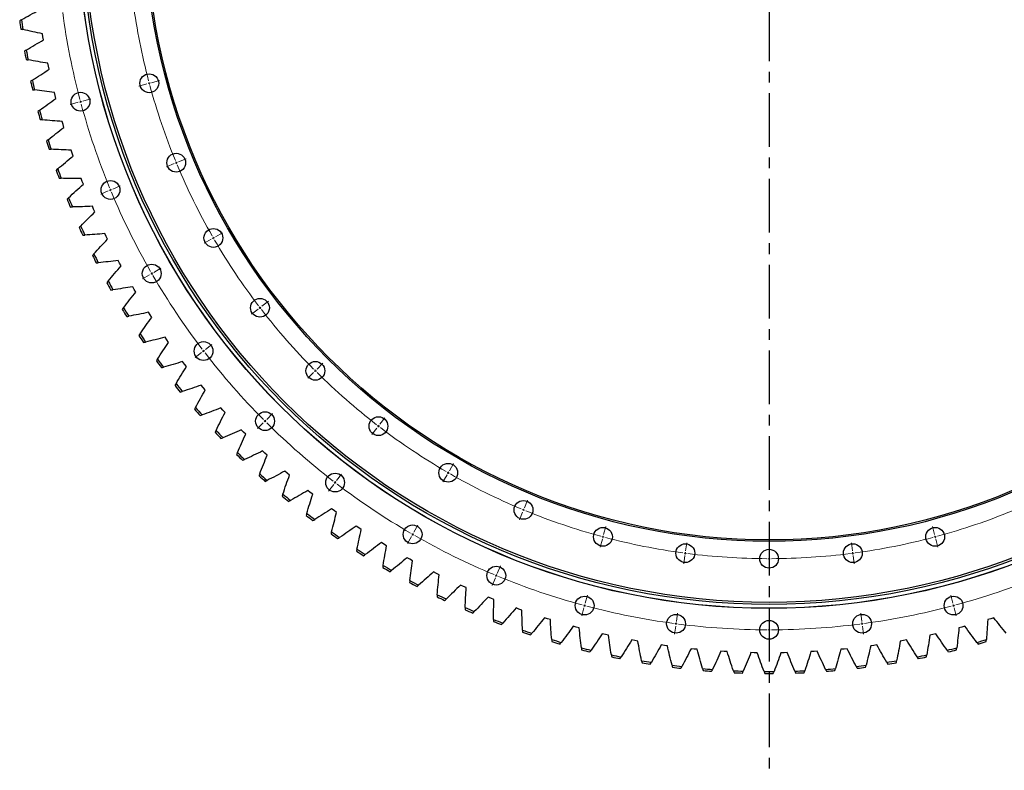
# Model space of a CAD drawing. Header units: millimetres. Extents: x -1531 to 14603, y 23232 to 35425.
# Tile 5 of 17: x 798 to 2839, y 30655 to 32212. Entities that reach past the tile are written whole.
import ezdxf

# ---------------------------------------------------------------- set-up
doc = ezdxf.new("R2010")
doc.units = ezdxf.units.MM
doc.header["$LTSCALE"] = 50
doc.linetypes.add('CENTER', pattern=[10.16, 6.35, -1.27, 1.27, -1.27])

msp = doc.modelspace()

# ---------------------------------------------------------------- linework, layer by layer
at = {"linetype": 'CENTER', "ltscale": 0.35}
msp.add_line((2351.6, 34192.9), (2351.6, 30655.4), dxfattribs=at)
at = {"color": 7, "linetype": 'Continuous', "lineweight": 25}
for p, q in [((846.6, 32176.4), (845.7, 32182.8)), ((847.8, 32170), (846.6, 32176.4)), ((858, 32115.2), (856.8, 32121.5)), ((859.4, 32108.9), (858, 32115.2)), ((871.8, 32054.5), (870.3, 32060.8)), ((873.5, 32048.3), (871.8, 32054.5)), ((888.1, 31994.5), (886.4, 32000.7)), ((890.1, 31988.3), (888.1, 31994.5)), ((906.9, 31935.1), (904.9, 31941.3)), ((909, 31929), (906.9, 31935.1)), ((928, 31876.6), (925.8, 31882.7)), ((930.4, 31870.6), (928, 31876.6)), ((951.6, 31819), (949.1, 31825)), ((954.2, 31813.1), (951.6, 31819)), ((977.4, 31762.4), (974.7, 31768.3)), ((980.3, 31756.6), (977.4, 31762.4)), ((1005.5, 31706.9), (1002.6, 31712.7)), ((1008.7, 31701.2), (1005.5, 31706.9)), ((1035.9, 31652.6), (1032.7, 31658.2)), ((1039.3, 31647.1), (1035.9, 31652.6)), ((1068.5, 31599.6), (1065.1, 31605.1)), ((1072.1, 31594.2), (1068.5, 31599.6)), ((1103.2, 31547.9), (1099.5, 31553.3)), ((1107, 31542.7), (1103.2, 31547.9)), ((1140, 31497.7), (1136.1, 31502.9)), ((1144, 31492.6), (1140, 31497.7)), ((1178.8, 31449.1), (1174.7, 31454.1)), ((1183, 31444.2), (1178.8, 31449.1)), ((1219.5, 31402.1), (1215.2, 31406.9)), ((1223.9, 31397.3), (1219.5, 31402.1)), ((1262.1, 31356.7), (1257.7, 31361.4)), ((1266.7, 31352.2), (1262.1, 31356.7)), ((1306.6, 31313.2), (1301.9, 31317.7)), ((1311.4, 31308.8), (1306.6, 31313.2)), ((1352.8, 31271.5), (1347.9, 31275.8)), ((1357.7, 31267.3), (1352.8, 31271.5)), ((1400.6, 31231.7), (1395.6, 31235.8)), ((1405.7, 31227.7), (1400.6, 31231.7)), ((1450.1, 31193.9), (1444.9, 31197.8)), ((1455.3, 31190.2), (1450.1, 31193.9)), ((1501, 31158.2), (1495.7, 31161.9)), ((1506.4, 31154.6), (1501, 31158.2)), ((1553.3, 31124.5), (1547.9, 31128)), ((1558.9, 31121.2), (1553.3, 31124.5)), ((1607, 31093.1), (1601.4, 31096.3)), ((1612.7, 31090), (1607, 31093.1)), ((1661.9, 31063.8), (1656.2, 31066.8)), ((1667.7, 31060.9), (1661.9, 31063.8)), ((1718, 31036.8), (1712.1, 31039.6)), ((1723.9, 31034.2), (1718, 31036.8)), ((1775.1, 31012.1), (1769.1, 31014.6)), ((1781.1, 31009.7), (1775.1, 31012.1)), ((1833.2, 30989.8), (1827.1, 30992)), ((1839.3, 30987.6), (1833.2, 30989.8)), ((1892.1, 30969.8), (1886, 30971.8)), ((1898.3, 30967.9), (1892.1, 30969.8)), ((2811, 30969.8), (2804.8, 30967.9)), ((2817.2, 30971.8), (2811, 30969.8)), ((1951.8, 30952.3), (1945.6, 30954.1)), ((1958.1, 30950.7), (1951.8, 30952.3)), ((2751.3, 30952.3), (2745.1, 30950.7)), ((2757.6, 30954.1), (2751.3, 30952.3)), ((2012.2, 30937.2), (2005.9, 30938.7)), ((2018.5, 30935.8), (2012.2, 30937.2)), ((2073.1, 30924.6), (2066.8, 30925.9)), ((2079.5, 30923.5), (2073.1, 30924.6)), ((2630, 30924.6), (2623.6, 30923.5)), ((2636.4, 30925.9), (2630, 30924.6)), ((2691, 30937.2), (2684.6, 30935.8)), ((2697.3, 30938.7), (2691, 30937.2)), ((2134.5, 30914.5), (2128.1, 30915.5)), ((2140.9, 30913.6), (2134.5, 30914.5)), ((2196.3, 30906.9), (2189.8, 30907.6)), ((2202.7, 30906.3), (2196.3, 30906.9)), ((2258.3, 30901.8), (2251.8, 30902.3)), ((2264.8, 30901.5), (2258.3, 30901.8)), ((2320.5, 30899.3), (2314, 30899.5)), ((2326.9, 30899.2), (2320.5, 30899.3)), ((2382.7, 30899.3), (2376.2, 30899.2)), ((2389.2, 30899.5), (2382.7, 30899.3)), ((2444.9, 30901.8), (2438.4, 30901.5)), ((2451.3, 30902.3), (2444.9, 30901.8)), ((2506.9, 30906.9), (2500.4, 30906.3)), ((2513.3, 30907.6), (2506.9, 30906.9)), ((2568.6, 30914.5), (2562.2, 30913.6)), ((2575, 30915.5), (2568.6, 30914.5))]:
    msp.add_line(p, q, dxfattribs=at)
at = {"color": 0, "linetype": 'Continuous', "lineweight": 18}
for p, q in [((1071.7, 32081.2), (1088.1, 32085.6)), ((1062.1, 32078.6), (1045.6, 32074.2)), ((1066.9, 32079.9), (1064.5, 32079.3)), ((1066.9, 32079.9), (1069.3, 32080.6)), ((924.4, 32041.8), (922, 32041.1)), ((924.4, 32041.8), (926.8, 32042.4)), ((929.2, 32043.1), (945.7, 32047.5)), ((919.6, 32040.5), (903.2, 32036.1)), ((1127.4, 31917.1), (1143.1, 31923.6)), ((1118.2, 31913.3), (1102.5, 31906.8)), ((1122.8, 31915.2), (1120.5, 31914.2)), ((1122.8, 31915.2), (1125.1, 31916.2)), ((986.5, 31858.8), (984.2, 31857.8)), ((986.5, 31858.8), (988.9, 31859.7)), ((991.2, 31860.7), (1006.9, 31867.2)), ((981.9, 31856.8), (966.2, 31850.3)), ((1195.4, 31756.7), (1180.7, 31748.2)), ((1199.8, 31759.2), (1197.6, 31757.9)), ((1199.8, 31759.2), (1201.9, 31760.4)), ((1204.1, 31761.7), (1218.8, 31770.2)), ((1076.4, 31687.9), (1091.1, 31696.4)), ((1067.7, 31682.9), (1053, 31674.4)), ((1072, 31685.4), (1069.9, 31684.2)), ((1072, 31685.4), (1074.2, 31686.7)), ((1296.4, 31614.5), (1294.4, 31613)), ((1296.4, 31614.5), (1298.4, 31616)), ((1300.4, 31617.6), (1313.9, 31627.9)), ((1292.4, 31611.5), (1279, 31601.1)), ((1183.4, 31527.8), (1196.8, 31538.1)), ((1175.4, 31521.7), (1161.9, 31511.3)), ((1179.4, 31524.7), (1177.4, 31523.2)), ((1179.4, 31524.7), (1181.4, 31526.2)), ((1414.7, 31487.3), (1426.7, 31499.3)), ((1407.6, 31480.2), (1395.6, 31468.2)), ((1411.1, 31483.7), (1409.4, 31482)), ((1411.1, 31483.7), (1412.9, 31485.5)), ((1310.4, 31383), (1322.4, 31395)), ((1303.3, 31375.9), (1291.3, 31363.9)), ((1306.8, 31379.4), (1305.1, 31377.7)), ((1306.8, 31379.4), (1308.6, 31381.2)), ((1541.9, 31369), (1540.4, 31367)), ((1541.9, 31369), (1543.4, 31371)), ((1545, 31373), (1555.3, 31386.5)), ((1538.9, 31365), (1528.5, 31351.6)), ((1689.1, 31276.7), (1697.6, 31291.4)), ((1455.2, 31256), (1465.5, 31269.4)), ((1684.1, 31268), (1675.6, 31253.3)), ((1686.6, 31272.4), (1685.3, 31270.2)), ((1686.6, 31272.4), (1687.8, 31274.5)), ((1449.1, 31248), (1438.7, 31234.5)), ((1452.1, 31252), (1450.6, 31250)), ((1452.1, 31252), (1453.6, 31254)), ((1844.5, 31200), (1851, 31215.7)), ((1840.7, 31190.8), (1834.2, 31175.1)), ((1842.6, 31195.4), (1841.6, 31193.1)), ((1842.6, 31195.4), (1843.6, 31197.7)), ((1615.3, 31148.9), (1623.8, 31163.7)), ((1612.8, 31144.6), (1611.6, 31142.5)), ((1612.8, 31144.6), (1614.1, 31146.8)), ((2008.6, 31144.3), (2013, 31160.7)), ((2694.5, 31144.3), (2690.1, 31160.7)), ((1610.3, 31140.3), (1601.8, 31125.6)), ((2006, 31134.7), (2001.6, 31118.2)), ((2007.3, 31139.5), (2006.7, 31137.1)), ((2007.3, 31139.5), (2008, 31141.9)), ((2178.6, 31110.5), (2180.8, 31127.4)), ((2524.5, 31110.5), (2522.3, 31127.4)), ((2695.8, 31139.5), (2695.2, 31141.9)), ((2695.8, 31139.5), (2696.4, 31137.1)), ((2697.1, 31134.7), (2701.5, 31118.2)), ((2178, 31105.6), (2177.6, 31103.1)), ((2178, 31105.6), (2178.3, 31108)), ((2351.6, 31099.2), (2351.6, 31116.2)), ((2525.2, 31105.6), (2524.8, 31108)), ((2525.2, 31105.6), (2525.5, 31103.1)), ((2177.3, 31100.6), (2175.1, 31083.7)), ((2351.6, 31094.2), (2351.6, 31096.7)), ((2351.6, 31094.2), (2351.6, 31091.7)), ((2351.6, 31089.2), (2351.6, 31072.2)), ((2525.8, 31100.6), (2528, 31083.7)), ((1788.1, 31063.8), (1794.6, 31079.5)), ((1784.2, 31054.5), (1777.7, 31038.8)), ((1786.2, 31059.1), (1785.2, 31056.8)), ((1786.2, 31059.1), (1787.1, 31061.4)), ((1970.5, 31001.8), (1974.9, 31018.3)), ((2732.7, 31001.8), (2728.3, 31018.3)), ((1967.9, 30992.2), (1963.5, 30975.8)), ((1969.2, 30997), (1968.5, 30994.6)), ((1969.2, 30997), (1969.8, 30999.4)), ((2159.4, 30964.3), (2161.6, 30981.1)), ((2543.8, 30964.3), (2541.6, 30981.1)), ((2734, 30997), (2733.3, 30999.4)), ((2734, 30997), (2734.6, 30994.6)), ((2735.3, 30992.2), (2739.7, 30975.8)), ((2158.7, 30959.3), (2159, 30961.8)), ((2351.6, 30951.7), (2351.6, 30968.7)), ((2544.4, 30959.3), (2544.1, 30961.8)), ((2158.1, 30954.4), (2155.8, 30937.5)), ((2158.7, 30959.3), (2158.4, 30956.8)), ((2351.6, 30946.7), (2351.6, 30949.2)), ((2351.6, 30946.7), (2351.6, 30944.2)), ((2351.6, 30941.7), (2351.6, 30924.7)), ((2544.4, 30959.3), (2544.8, 30956.8)), ((2545.1, 30954.4), (2547.3, 30937.5))]:
    msp.add_line(p, q, dxfattribs=at)
at = {"color": 7, "linetype": 'Continuous', "lineweight": 25}
for centre, radius in [((2351.6, 32424.2), 1433), ((2351.6, 32424.2), 1432.8), ((2351.6, 32424.2), 1425), ((2351.6, 32424.2), 1420.5), ((2351.6, 32424.2), 1294), ((2351.6, 32424.2), 1291), ((1066.9, 32079.9), 19.5), ((924.4, 32041.8), 19.5), ((1122.8, 31915.2), 19.5), ((986.5, 31858.8), 19.5), ((1199.8, 31759.2), 19.5), ((1072, 31685.4), 19.5), ((1296.4, 31614.5), 19.5), ((1179.4, 31524.7), 19.5), ((1411.1, 31483.7), 19.5), ((1306.8, 31379.4), 19.5), ((1541.9, 31369), 19.5), ((1686.6, 31272.4), 19.5), ((1452.1, 31252), 19.5), ((1842.6, 31195.4), 19.5), ((1612.8, 31144.6), 19.5), ((2007.3, 31139.5), 19.5), ((2695.8, 31139.5), 19.5), ((2178, 31105.6), 19.5), ((2525.2, 31105.6), 19.5), ((2351.6, 31094.2), 19.5), ((1786.2, 31059.1), 19.5), ((1969.2, 30997), 19.5), ((2734, 30997), 19.5), ((2158.7, 30959.3), 19.5), ((2351.6, 30946.7), 19.5), ((2544.4, 30959.3), 19.5)]:
    msp.add_circle(centre, radius, dxfattribs=at)
at = {"color": 0, "linetype": 'Continuous', "lineweight": 18}
for radius, start, end in [(1330, 187.7154, 194.7846), (1477.5, 187.6939, 194.8061), (1330, 194.8923, 195), (1330, 195, 195.1077), (1330, 195.2154, 202.2846), (1477.5, 194.9031, 195), (1477.5, 195, 195.0969), (1477.5, 195.1939, 202.3061), (1330, 202.3923, 202.5), (1330, 202.5, 202.6077), (1330, 202.7154, 209.7846), (1477.5, 202.4031, 202.5), (1477.5, 202.5, 202.5969), (1477.5, 202.6939, 209.8061), (1330, 209.8923, 210), (1330, 210, 210.1077), (1330, 210.2154, 217.2846), (1477.5, 209.9031, 210), (1477.5, 210, 210.0969), (1477.5, 210.1939, 217.3061), (1330, 217.3923, 217.5), (1330, 217.5, 217.6077), (1330, 217.7154, 224.7846), (1477.5, 217.4031, 217.5), (1477.5, 217.5, 217.5969), (1477.5, 217.6939, 224.8061), (1330, 224.8923, 225), (1330, 225, 225.1077), (1330, 225.2154, 232.2846), (1477.5, 224.9031, 225), (1477.5, 225, 225.0969), (1477.5, 225.1939, 232.3061), (1330, 232.3923, 232.5), (1330, 232.5, 232.6077), (1330, 232.7154, 239.7846), (1330, 239.8923, 240), (1330, 240, 240.1077), (1330, 240.2154, 247.2846), (1477.5, 232.4031, 232.5), (1477.5, 232.5, 232.5969), (1477.5, 232.6939, 239.8061), (1330, 247.3923, 247.5), (1330, 247.5, 247.6077), (1330, 247.7154, 254.7846), (1330, 285.2154, 292.2846), (1477.5, 239.9031, 240), (1477.5, 240, 240.0969), (1477.5, 240.1939, 247.3061), (1330, 254.8923, 255), (1330, 255, 255.1077), (1330, 255.2154, 262.2846), (1330, 277.7154, 284.7846), (1330, 284.8923, 285), (1330, 285, 285.1077), (1330, 262.3923, 262.5), (1330, 262.5, 262.6077), (1330, 262.7154, 269.7846), (1330, 270.2154, 277.2846), (1330, 277.3923, 277.5), (1330, 277.5, 277.6077), (1330, 269.8923, 270), (1330, 270, 270.1077), (1477.5, 247.4031, 247.5), (1477.5, 247.5, 247.5969), (1477.5, 247.6939, 254.8061), (1477.5, 285.1939, 292.3061), (1477.5, 254.9031, 255), (1477.5, 255, 255.0969), (1477.5, 255.1939, 262.3061), (1477.5, 277.6939, 284.8061), (1477.5, 284.9031, 285), (1477.5, 285, 285.0969), (1477.5, 262.4031, 262.5), (1477.5, 277.5, 277.5969), (1477.5, 262.5, 262.5969), (1477.5, 262.6939, 269.8061), (1477.5, 269.9031, 270), (1477.5, 270, 270.0969), (1477.5, 270.1939, 277.3061), (1477.5, 277.4031, 277.5)]:
    msp.add_arc((2351.6, 32424.2), radius, start, end, dxfattribs=at)
at = {"color": 7, "linetype": 'Continuous', "lineweight": 25}
for radius, start, end in [(1568, 187.8626, 188.5011), (1564, 187.8048, 188.5588), (1568, 190.2002, 190.8387), (1564, 190.1425, 190.8965), (1568, 192.5379, 193.1764), (1564, 192.4801, 193.2342), (1568, 194.8756, 195.514), (1564, 194.8178, 195.5718), (1568, 197.2132, 197.8517), (1564, 197.1554, 197.9095), (1568, 199.5509, 200.1894), (1564, 199.4931, 200.2472), (1568, 201.8886, 202.527), (1564, 201.8308, 202.5848), (1568, 204.2262, 204.8647), (1564, 204.1684, 204.9225), (1568, 206.5639, 207.2024), (1564, 206.5061, 207.2601), (1568, 208.9015, 209.54), (1564, 208.8438, 209.5978), (1564, 211.1814, 211.9355), (1568, 211.2392, 211.8777), (1568, 213.5769, 214.2153), (1564, 213.5191, 214.2731), (1568, 215.9145, 216.553), (1564, 215.8567, 216.6108), (1568, 218.2522, 218.8907), (1564, 218.1944, 218.9485), (1568, 220.5899, 221.2283), (1564, 220.5321, 221.2861), (1568, 222.9275, 223.566), (1564, 222.8697, 223.6238), (1568, 225.2652, 225.9037), (1564, 225.2074, 225.9614), (1568, 227.6028, 228.2413), (1564, 227.5451, 228.2991), (1564, 229.8827, 230.6368), (1568, 229.9405, 230.579), (1564, 232.2204, 232.9744), (1568, 232.2782, 232.9166), (1568, 234.6158, 235.2543), (1564, 234.558, 235.3121), (1568, 236.9535, 237.592), (1564, 236.8957, 237.6498), (1568, 239.2912, 239.9296), (1564, 239.2334, 239.9874), (1568, 241.6288, 242.2673), (1564, 241.571, 242.3251), (1568, 243.9665, 244.6049), (1564, 243.9087, 244.6627), (1568, 246.3041, 246.9426), (1564, 246.2464, 247.0004), (1564, 248.584, 249.3381), (1568, 248.6418, 249.2803), (1564, 250.9217, 251.6757), (1568, 250.9795, 251.6179), (1564, 253.2593, 254.0134), (1568, 253.3171, 253.9556), (1564, 285.9866, 286.7407), (1568, 286.0444, 286.6829), (1564, 255.597, 256.3511), (1568, 255.6548, 256.2933), (1564, 283.6489, 284.403), (1568, 283.7067, 284.3452), (1564, 257.9347, 258.6887), (1568, 257.9925, 258.6309), (1564, 260.2723, 261.0264), (1568, 260.3301, 260.9686), (1564, 278.9736, 279.7277), (1568, 279.0314, 279.6699), (1564, 281.3113, 282.0653), (1568, 281.3691, 282.0075), (1564, 262.61, 263.364), (1568, 262.6678, 263.3062), (1564, 264.9476, 265.7017), (1568, 265.0054, 265.6439), (1564, 267.2853, 268.0394), (1568, 267.3431, 267.9816), (1564, 269.623, 270.377), (1564, 271.9606, 272.7147), (1568, 272.0184, 272.6569), (1564, 274.2983, 275.0524), (1568, 274.3561, 274.9946), (1564, 276.636, 277.39), (1568, 276.6938, 277.3322), (1568, 269.6808, 270.3192)]:
    msp.add_arc((2351.6, 32424.2), radius, start, end, dxfattribs=at)
for points in [[(802.1, 32211.8), (814.2, 32218.6), (826.4, 32225.2), (838.6, 32231.5)], [(802.1, 32211.8), (800.8, 32211.1), (799.6, 32210.4), (798.3, 32209.7)], [(800.8, 32192.4), (802.2, 32192.1), (803.6, 32191.7), (805, 32191.4)], [(845.7, 32182.8), (832.1, 32185.4), (818.5, 32188.3), (805, 32191.4)], [(812, 32148.8), (823.8, 32156), (835.7, 32163.1), (847.8, 32170)], [(812, 32148.8), (810.8, 32148), (809.6, 32147.3), (808.4, 32146.5)], [(811.5, 32129.3), (813, 32129), (814.4, 32128.8), (815.8, 32128.5)], [(856.8, 32121.5), (843.1, 32123.6), (829.4, 32126), (815.8, 32128.5)], [(824.5, 32086.2), (836, 32093.9), (847.7, 32101.5), (859.4, 32108.9)], [(824.5, 32086.2), (823.3, 32085.4), (822.2, 32084.6), (821, 32083.8)], [(824.9, 32066.7), (826.3, 32066.5), (827.7, 32066.3), (829.1, 32066.1)], [(870.3, 32060.8), (856.6, 32062.4), (842.8, 32064.1), (829.1, 32066.1)], [(839.6, 32024.2), (850.8, 32032.4), (862.1, 32040.4), (873.5, 32048.3)], [(839.6, 32024.2), (838.4, 32023.3), (837.3, 32022.5), (836.1, 32021.6)], [(840.7, 32004.8), (842.1, 32004.6), (843.6, 32004.5), (845, 32004.3)], [(886.4, 32000.7), (872.6, 32001.7), (858.8, 32002.9), (845, 32004.3)], [(857.2, 31962.8), (868, 31971.5), (879, 31980), (890.1, 31988.3)], [(857.2, 31962.8), (856, 31962), (854.9, 31961.1), (853.8, 31960.2)], [(859.1, 31943.5), (860.5, 31943.4), (861.9, 31943.3), (863.4, 31943.2)], [(904.9, 31941.3), (891, 31941.7), (877.2, 31942.4), (863.4, 31943.2)], [(877.2, 31902.3), (887.7, 31911.4), (898.3, 31920.3), (909, 31929)], [(877.2, 31902.3), (876.1, 31901.3), (875.1, 31900.4), (874, 31899.4)], [(879.9, 31883), (881.3, 31883), (882.8, 31882.9), (884.2, 31882.9)], [(925.8, 31882.7), (911.9, 31882.5), (898.1, 31882.6), (884.2, 31882.9)], [(899.7, 31842.6), (909.8, 31852.1), (920.1, 31861.4), (930.4, 31870.6)], [(899.7, 31842.6), (898.7, 31841.6), (897.6, 31840.6), (896.6, 31839.6)], [(903.2, 31823.4), (904.6, 31823.5), (906.1, 31823.5), (907.5, 31823.5)], [(949.1, 31825), (935.2, 31824.3), (921.4, 31823.8), (907.5, 31823.5)], [(924.7, 31783.8), (934.4, 31793.8), (944.2, 31803.5), (954.2, 31813.1)], [(924.7, 31783.8), (923.7, 31782.8), (922.7, 31781.8), (921.7, 31780.8)], [(928.9, 31764.9), (930.4, 31764.9), (931.8, 31765), (933.2, 31765.1)], [(974.7, 31768.3), (960.9, 31767), (947.1, 31765.9), (933.2, 31765.1)], [(952, 31726.2), (961.3, 31736.5), (970.7, 31746.6), (980.3, 31756.6)], [(952, 31726.2), (951, 31725.1), (950.1, 31724), (949.1, 31723)], [(957, 31707.4), (958.4, 31707.5), (959.9, 31707.7), (961.3, 31707.8)], [(1002.6, 31712.7), (988.8, 31710.8), (975.1, 31709.2), (961.3, 31707.8)], [(981.6, 31669.7), (990.5, 31680.3), (999.5, 31690.9), (1008.7, 31701.2)], [(981.6, 31669.7), (980.7, 31668.6), (979.8, 31667.5), (978.9, 31666.3)], [(1032.7, 31658.2), (1019.1, 31655.8), (1005.4, 31653.7), (991.7, 31651.7)], [(987.4, 31651.1), (988.8, 31651.3), (990.2, 31651.5), (991.7, 31651.7)], [(1013.5, 31614.4), (1021.9, 31625.4), (1030.5, 31636.3), (1039.3, 31647.1)], [(1013.5, 31614.4), (1012.7, 31613.3), (1011.8, 31612.1), (1010.9, 31611)], [(1020.1, 31596.1), (1021.5, 31596.4), (1022.9, 31596.6), (1024.3, 31596.9)], [(1065.1, 31605.1), (1051.5, 31602.1), (1037.9, 31599.4), (1024.3, 31596.9)], [(1047.7, 31560.5), (1055.6, 31571.9), (1063.7, 31583.1), (1072.1, 31594.2)], [(1047.7, 31560.5), (1046.8, 31559.3), (1046, 31558.2), (1045.2, 31557)], [(1099.5, 31553.3), (1086.1, 31549.8), (1072.7, 31546.5), (1059.1, 31543.4)], [(1054.9, 31542.5), (1056.3, 31542.8), (1057.7, 31543.1), (1059.1, 31543.4)], [(1084, 31508), (1091.5, 31519.7), (1099.1, 31531.3), (1107, 31542.7)], [(1084, 31508), (1083.2, 31506.8), (1082.4, 31505.6), (1081.7, 31504.4)], [(1092, 31490.3), (1093.4, 31490.7), (1094.8, 31491.1), (1096.1, 31491.4)], [(1136.1, 31502.9), (1122.8, 31498.9), (1109.5, 31495.1), (1096.1, 31491.4)], [(1122.4, 31457.1), (1129.4, 31469.1), (1136.6, 31480.9), (1144, 31492.6)], [(1122.4, 31457.1), (1121.7, 31455.9), (1121, 31454.6), (1120.2, 31453.4)], [(1174.7, 31454.1), (1161.6, 31449.5), (1148.5, 31445.2), (1135.2, 31441)], [(1131.1, 31439.7), (1132.5, 31440.2), (1133.9, 31440.6), (1135.2, 31441)], [(1162.9, 31407.8), (1169.4, 31420), (1176.1, 31432.1), (1183, 31444.2)], [(1162.9, 31407.8), (1162.2, 31406.5), (1161.5, 31405.2), (1160.9, 31404)], [(1172.3, 31390.8), (1173.6, 31391.2), (1175, 31391.7), (1176.3, 31392.2)], [(1215.2, 31406.9), (1202.4, 31401.8), (1189.4, 31396.9), (1176.3, 31392.2)], [(1205.3, 31360.1), (1211.3, 31372.6), (1217.5, 31385), (1223.9, 31397.3)], [(1205.3, 31360.1), (1204.7, 31358.8), (1204.1, 31357.5), (1203.5, 31356.2)], [(1257.7, 31361.4), (1245, 31355.8), (1232.3, 31350.4), (1219.4, 31345.1)], [(1249.7, 31314.3), (1255.2, 31327), (1260.8, 31339.6), (1266.7, 31352.2)], [(1215.4, 31343.5), (1216.8, 31344.1), (1218.1, 31344.6), (1219.4, 31345.1)], [(1249.7, 31314.3), (1249.1, 31312.9), (1248.5, 31311.6), (1248, 31310.3)], [(1301.9, 31317.7), (1289.5, 31311.5), (1277, 31305.6), (1264.4, 31299.9)], [(1295.9, 31270.2), (1300.8, 31283.2), (1306, 31296), (1311.4, 31308.8)], [(1260.5, 31298.1), (1261.8, 31298.7), (1263.1, 31299.3), (1264.4, 31299.9)], [(1295.9, 31270.2), (1295.3, 31268.9), (1294.8, 31267.6), (1294.3, 31266.2)], [(1347.9, 31275.8), (1335.8, 31269.2), (1323.5, 31262.7), (1311.1, 31256.4)], [(1343.8, 31228.1), (1348.2, 31241.3), (1352.9, 31254.3), (1357.7, 31267.3)], [(1307.3, 31254.5), (1308.6, 31255.2), (1309.9, 31255.8), (1311.1, 31256.4)], [(1343.8, 31228.1), (1343.3, 31226.8), (1342.9, 31225.4), (1342.4, 31224.1)], [(1395.6, 31235.8), (1383.7, 31228.7), (1371.7, 31221.7), (1359.6, 31215)], [(1393.4, 31188), (1397.3, 31201.3), (1401.4, 31214.6), (1405.7, 31227.7)], [(1355.9, 31212.9), (1357.1, 31213.6), (1358.4, 31214.3), (1359.6, 31215)], [(1393.4, 31188), (1393, 31186.7), (1392.6, 31185.3), (1392.2, 31183.9)], [(1444.9, 31197.8), (1433.3, 31190.2), (1421.6, 31182.8), (1409.8, 31175.5)], [(1444.6, 31150), (1448, 31163.4), (1451.6, 31176.8), (1455.3, 31190.2)], [(1406.1, 31173.3), (1407.3, 31174), (1408.6, 31174.8), (1409.8, 31175.5)], [(1444.6, 31150), (1444.3, 31148.6), (1444, 31147.2), (1443.6, 31145.8)], [(1495.7, 31161.9), (1484.4, 31153.8), (1473, 31145.9), (1461.5, 31138.2)], [(1497.4, 31114), (1500.2, 31127.6), (1503.2, 31141.2), (1506.4, 31154.6)], [(1457.9, 31135.8), (1459.1, 31136.6), (1460.3, 31137.4), (1461.5, 31138.2)], [(1547.9, 31128), (1536.9, 31119.5), (1525.9, 31111.1), (1514.7, 31102.9)], [(1497.4, 31114), (1497.1, 31112.6), (1496.8, 31111.2), (1496.5, 31109.8)], [(1511.2, 31100.4), (1512.4, 31101.2), (1513.5, 31102.1), (1514.7, 31102.9)], [(1551.5, 31080.3), (1553.8, 31094), (1556.2, 31107.6), (1558.9, 31121.2)], [(1601.4, 31096.3), (1590.8, 31087.3), (1580.1, 31078.5), (1569.3, 31069.9)], [(1607, 31048.8), (1608.7, 31062.5), (1610.6, 31076.3), (1612.7, 31090)], [(1551.5, 31080.3), (1551.3, 31078.9), (1551.1, 31077.5), (1550.8, 31076)], [(1565.9, 31067.2), (1567, 31068.1), (1568.2, 31069), (1569.3, 31069.9)], [(1656.2, 31066.8), (1646, 31057.4), (1635.7, 31048.2), (1625.2, 31039.1)], [(1607, 31048.8), (1606.8, 31047.4), (1606.7, 31045.9), (1606.5, 31044.5)], [(1663.7, 31019.6), (1664.8, 31033.4), (1666.2, 31047.2), (1667.7, 31060.9)], [(1621.9, 31036.3), (1623, 31037.2), (1624.1, 31038.2), (1625.2, 31039.1)], [(1712.1, 31039.6), (1702.3, 31029.8), (1692.4, 31020.1), (1682.3, 31010.6)], [(1721.6, 30992.7), (1722.1, 31006.5), (1722.9, 31020.4), (1723.9, 31034.2)], [(1663.7, 31019.6), (1663.6, 31018.1), (1663.5, 31016.7), (1663.4, 31015.3)], [(1679.1, 31007.7), (1680.2, 31008.7), (1681.2, 31009.6), (1682.3, 31010.6)], [(1769.1, 31014.6), (1759.7, 31004.4), (1750.2, 30994.4), (1740.5, 30984.5)], [(1780.5, 30968.2), (1780.5, 30982), (1780.7, 30995.9), (1781.1, 31009.7)], [(1721.6, 30992.7), (1721.5, 30991.2), (1721.5, 30989.8), (1721.4, 30988.4)], [(1737.5, 30981.4), (1738.5, 30982.5), (1739.5, 30983.5), (1740.5, 30984.5)], [(1827.1, 30992), (1818.1, 30981.5), (1809, 30971.1), (1799.7, 30960.8)], [(1840.4, 30946.1), (1839.8, 30959.9), (1839.4, 30973.8), (1839.3, 30987.6)], [(1780.5, 30968.2), (1780.5, 30966.7), (1780.5, 30965.3), (1780.5, 30963.9)], [(1796.8, 30957.6), (1797.8, 30958.6), (1798.7, 30959.7), (1799.7, 30960.8)], [(1886, 30971.8), (1877.4, 30960.9), (1868.7, 30950.1), (1859.9, 30939.5)], [(1901.1, 30926.5), (1899.9, 30940.3), (1899, 30954.1), (1898.3, 30967.9)], [(2804.8, 30967.9), (2804.1, 30954.1), (2803.2, 30940.3), (2802.1, 30926.5)], [(2843.3, 30939.5), (2834.4, 30950.1), (2825.7, 30960.9), (2817.2, 30971.8)], [(1840.4, 30946.1), (1840.4, 30944.6), (1840.5, 30943.2), (1840.6, 30941.8)], [(1857.1, 30936.2), (1858, 30937.3), (1858.9, 30938.4), (1859.9, 30939.5)], [(1945.6, 30954.1), (1937.5, 30942.8), (1929.3, 30931.7), (1920.8, 30920.7)], [(1962.5, 30909.3), (1960.8, 30923.1), (1959.3, 30936.9), (1958.1, 30950.7)], [(2745.1, 30950.7), (2743.8, 30936.9), (2742.3, 30923.1), (2740.6, 30909.3)], [(2782.3, 30920.7), (2773.9, 30931.7), (2765.6, 30942.8), (2757.6, 30954.1)], [(1901.1, 30926.5), (1901.2, 30925), (1901.3, 30923.6), (1901.4, 30922.2)], [(1918.2, 30917.2), (1919.1, 30918.4), (1920, 30919.5), (1920.8, 30920.7)], [(2005.9, 30938.7), (1998.3, 30927.1), (1990.5, 30915.7), (1982.5, 30904.3)], [(2024.7, 30894.7), (2022.4, 30908.4), (2020.3, 30922.1), (2018.5, 30935.8)], [(2066.8, 30925.9), (2059.6, 30914), (2052.3, 30902.2), (2044.8, 30890.6)], [(2087.3, 30882.7), (2084.5, 30896.2), (2081.9, 30909.8), (2079.5, 30923.5)], [(2623.6, 30923.5), (2621.3, 30909.8), (2618.7, 30896.2), (2615.8, 30882.7)], [(2658.3, 30890.6), (2650.8, 30902.2), (2643.5, 30914), (2636.4, 30925.9)], [(2684.6, 30935.8), (2682.8, 30922.1), (2680.8, 30908.4), (2678.5, 30894.7)], [(2720.6, 30904.3), (2712.7, 30915.7), (2704.9, 30927.1), (2697.3, 30938.7)], [(2782.3, 30920.7), (2783.2, 30919.5), (2784.1, 30918.4), (2784.9, 30917.2)], [(2801.7, 30922.2), (2801.8, 30923.6), (2801.9, 30925), (2802.1, 30926.5)], [(1962.5, 30909.3), (1962.7, 30907.9), (1962.9, 30906.5), (1963.1, 30905.1)], [(1980, 30900.8), (1980.9, 30902), (1981.7, 30903.2), (1982.5, 30904.3)], [(2128.1, 30915.5), (2121.5, 30903.3), (2114.7, 30891.3), (2107.6, 30879.3)], [(2150.4, 30873.2), (2147, 30886.6), (2143.9, 30900.1), (2140.9, 30913.6)], [(2189.8, 30907.6), (2183.7, 30895.2), (2177.4, 30882.9), (2170.8, 30870.6)], [(2213.8, 30866.2), (2209.9, 30879.6), (2206.2, 30892.9), (2202.7, 30906.3)], [(2251.8, 30902.3), (2246.2, 30889.6), (2240.4, 30877.1), (2234.4, 30864.6)], [(2277.5, 30861.9), (2273, 30875.1), (2268.8, 30888.3), (2264.8, 30901.5)], [(2314, 30899.5), (2308.9, 30886.6), (2303.6, 30873.8), (2298.1, 30861.1)], [(2341.3, 30860.2), (2336.3, 30873.1), (2331.5, 30886.2), (2326.9, 30899.2)], [(2376.2, 30899.2), (2371.6, 30886.2), (2366.9, 30873.1), (2361.9, 30860.2)], [(2405.1, 30861.1), (2399.6, 30873.8), (2394.3, 30886.6), (2389.2, 30899.5)], [(2438.4, 30901.5), (2434.4, 30888.3), (2430.1, 30875.1), (2425.6, 30861.9)], [(2468.8, 30864.6), (2462.8, 30877.1), (2456.9, 30889.6), (2451.3, 30902.3)], [(2500.4, 30906.3), (2496.9, 30892.9), (2493.2, 30879.6), (2489.3, 30866.2)], [(2532.3, 30870.6), (2525.8, 30882.9), (2519.4, 30895.2), (2513.3, 30907.6)], [(2562.2, 30913.6), (2559.3, 30900.1), (2556.1, 30886.6), (2552.7, 30873.2)], [(2595.5, 30879.3), (2588.5, 30891.3), (2581.7, 30903.3), (2575, 30915.5)], [(2720.6, 30904.3), (2721.5, 30903.2), (2722.3, 30902), (2723.1, 30900.8)], [(2740.1, 30905.1), (2740.2, 30906.5), (2740.4, 30907.9), (2740.6, 30909.3)], [(2024.7, 30894.7), (2024.9, 30893.3), (2025.1, 30891.9), (2025.4, 30890.5)], [(2042.5, 30886.9), (2043.3, 30888.1), (2044, 30889.3), (2044.8, 30890.6)], [(2087.3, 30882.7), (2087.6, 30881.3), (2087.9, 30879.9), (2088.2, 30878.5)], [(2105.4, 30875.6), (2106.2, 30876.8), (2106.9, 30878.1), (2107.6, 30879.3)], [(2595.5, 30879.3), (2596.3, 30878.1), (2597, 30876.8), (2597.7, 30875.6)], [(2615, 30878.5), (2615.2, 30879.9), (2615.5, 30881.3), (2615.8, 30882.7)], [(2658.3, 30890.6), (2659.1, 30889.3), (2659.9, 30888.1), (2660.7, 30886.9)], [(2677.8, 30890.5), (2678, 30891.9), (2678.3, 30893.3), (2678.5, 30894.7)], [(2150.4, 30873.2), (2150.8, 30871.8), (2151.1, 30870.4), (2151.5, 30869)], [(2168.8, 30866.9), (2169.5, 30868.1), (2170.2, 30869.4), (2170.8, 30870.6)], [(2213.8, 30866.2), (2214.2, 30864.9), (2214.7, 30863.5), (2215.1, 30862.1)], [(2232.5, 30860.7), (2233.1, 30862), (2233.7, 30863.3), (2234.4, 30864.6)], [(2277.5, 30861.9), (2278, 30860.6), (2278.4, 30859.2), (2278.9, 30857.9)], [(2296.3, 30857.1), (2296.9, 30858.5), (2297.5, 30859.8), (2298.1, 30861.1)], [(2341.3, 30860.2), (2341.8, 30858.9), (2342.3, 30857.5), (2342.8, 30856.2)], [(2360.3, 30856.2), (2360.8, 30857.5), (2361.3, 30858.9), (2361.9, 30860.2)], [(2405.1, 30861.1), (2405.7, 30859.8), (2406.2, 30858.5), (2406.8, 30857.1)], [(2424.3, 30857.9), (2424.7, 30859.2), (2425.2, 30860.6), (2425.6, 30861.9)], [(2468.8, 30864.6), (2469.4, 30863.3), (2470, 30862), (2470.7, 30860.7)], [(2488.1, 30862.1), (2488.5, 30863.5), (2488.9, 30864.9), (2489.3, 30866.2)], [(2532.3, 30870.6), (2533, 30869.4), (2533.7, 30868.1), (2534.3, 30866.9)], [(2551.7, 30869), (2552, 30870.4), (2552.4, 30871.8), (2552.7, 30873.2)]]:
    msp.add_open_spline(points, degree=3, dxfattribs=at)

doc.saveas('drawing.dxf')
